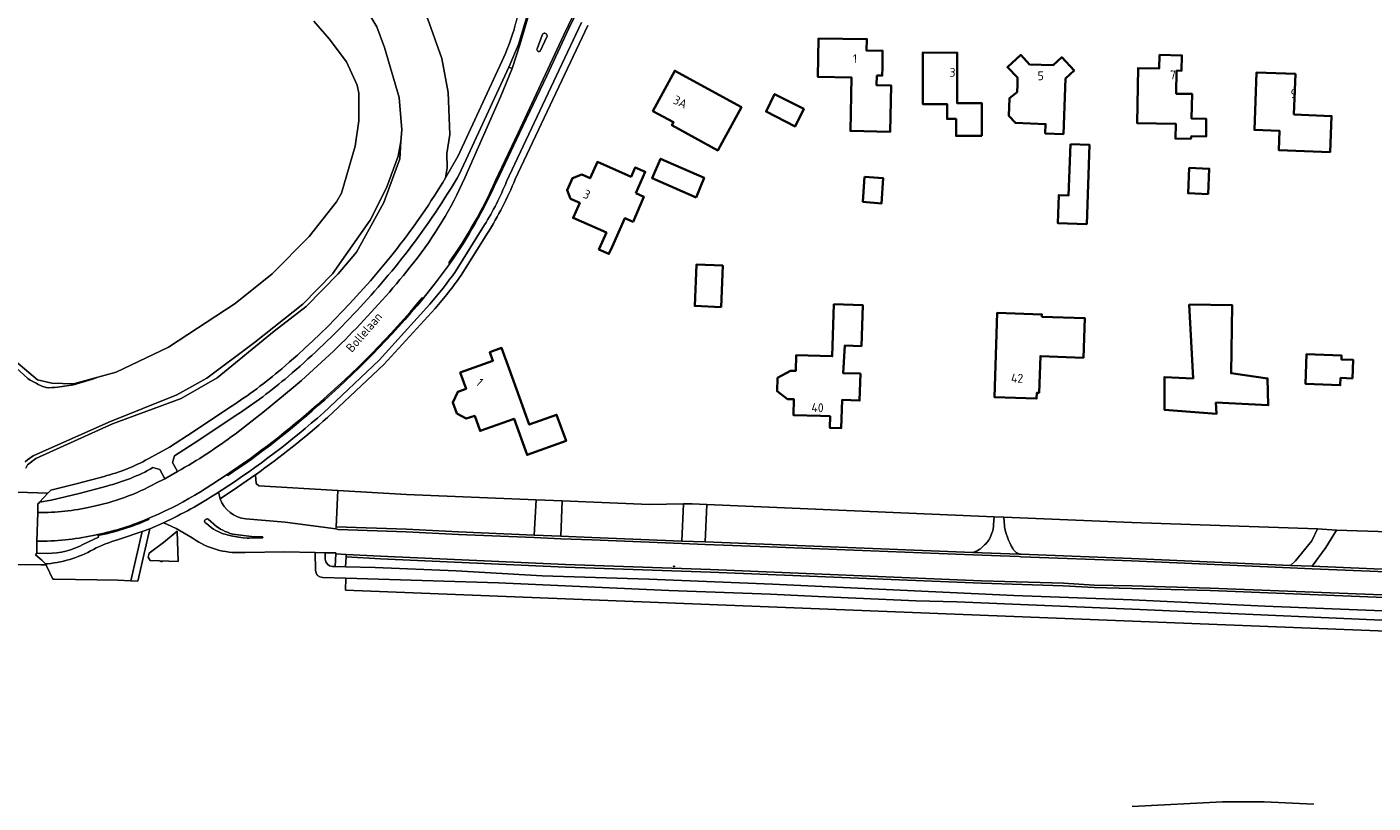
# Model space of a CAD drawing. Header units: metres. Extents: x 140853 to 145288, y 474558 to 480269.
# Tile 88 of 256: x 141276 to 141549, y 477326 to 477483. Entities that reach past the tile are written whole.
import ezdxf
from ezdxf.enums import TextEntityAlignment as Align

# ---------------------------------------------------------------- set-up
doc = ezdxf.new("R2010")
doc.units = ezdxf.units.M
doc.header["$MEASUREMENT"] = 0
for name, color, linetype, lineweight in [('B-WE-GR-BOS_GEMENGD-G', 40, 'Continuous', 13), ('B-WE-GR-BOS_LOOF-G', 40, 'Continuous', 13), ('B-WE-GR-GRAS_KRUIDENRIJK-G', 80, 'Continuous', 18), ('B-WE-GW-WATERGANG_INSTEEK-G', 90, 'Continuous', 18), ('B-WE-KL-WATER_BRANDLEIDING_PUT-S', 150, 'Continuous', 18), ('B-WE-OG-BEBOUWING-G', 7, 'Continuous', 35), ('B-WE-OG-BEBOUWING_HUISNUMMER-T18', 10, 'Continuous', 18), ('B-WE-OG-BEBOUWING_STRAATNAAM-T18', 10, 'Continuous', 18), ('B-WE-OG-TERREIN_ERF-G', 7, 'Continuous', 18), ('B-WE-OG-TERREIN_ONBEGROEID-G', 7, 'Continuous', 18), ('B-WE-OG-WATER-G', 130, 'Continuous', 18), ('B-WE-VH-VERHARDING_ASFALT-G', 252, 'Continuous', 18), ('B-WE-VH-VERHARDING_BETON-G', 252, 'Continuous', 18), ('B-WE-VH-VERHARDING_HALFVERHARDING-G', 252, 'Continuous', 18), ('B-WE-VH-VERHARDING_OPEN-G', 252, 'Continuous', 18), ('B-WE-VH-VERHARDING_SIERBESTRATING-G', 252, 'Continuous', 18), ('B-WE-VH-VERHARDING_STRAATBAKSTEEN-G', 252, 'Continuous', 18), ('B-WE-VH-VERHARDING_TEGEL-G', 252, 'Continuous', 18)]:
    doc.layers.add(name, color=color, linetype=linetype, lineweight=lineweight)
doc.styles.add('NLCS-ISO', font='txt')

# ---------------------------------------------------------------- blocks, each defined once
blk = doc.blocks.new('SIE-WEG_STRAATPOT_BRANDKRAAN-SO')
blk.add_ellipse((0, 0), major_axis=(-0.729, 0), ratio=0.685994)
at = {"style": 'NLCS-ISO'}
blk.add_text('BR', height=0.4, dxfattribs=at).set_placement((-0.3, -0.2))

msp = doc.modelspace()

# ---------------------------------------------------------------- linework, layer by layer
at = {"layer": 'B-WE-GR-BOS_GEMENGD-G', "ltscale": 0.2, "flags": 128}
msp.add_lwpolyline([(141344.404, 477487.336), (141346.738, 477483.448), (141348.297, 477479.271), (141351.27, 477469.107), (141351.754, 477462.589), (141351.592, 477460.181), (141351.357, 477456.678), (141348.117, 477447.853), (141342.569, 477437.724), (141338.869, 477433.347), (141332.394, 477426.706), (141325.874, 477421.705), (141314.326, 477412.285), (141307.025, 477408.032), (141293.057, 477402.887), (141277.482, 477395.89), (141275.812, 477394.619), (141275.429, 477393.916)], dxfattribs=at)
msp.add_lwpolyline([(141273.783, 477389.072), (141279.949, 477388.849), (141279.949, 477388.849), (141280.527, 477389.475), (141285.952, 477390.779), (141291.333, 477392.255), (141291.333, 477392.255, 0.0648174), (141300.279, 477395.809), (141300.279, 477395.809), (141304.61, 477398.181), (141309.434, 477401.269), (141316.999, 477406.359), (141316.999, 477406.359, 0.0328253), (141327.391, 477414.092), (141327.391, 477414.092, 0.0492781), (141350.803, 477438.49), (141350.803, 477438.49, 0.0312692), (141360.643, 477452.824), (141360.643, 477452.824), (141360.992, 477454.836), (141360.925, 477457.756), (141361.507, 477461.655), (141361.168, 477470.164), (141359.898, 477477.052), (141357.045, 477485.006)], format="xyb", dxfattribs=at)
at = {"layer": 'B-WE-GR-BOS_LOOF-G', "ltscale": 0.2, "flags": 128}
for points in [[(141264.649, 477422.918), (141277.805, 477411.88), (141280.727, 477411.165), (141285.147, 477411.023), (141290.091, 477412.396), (141293.812, 477413.429), (141304.402, 477418.457), (141317.982, 477427.341), (141325.469, 477433.354), (141332.982, 477440.956), (141338.527, 477447.936), (141339.522, 477449.697), (141342.291, 477459.272), (141343.03, 477464.393), (141343.028, 477470.012), (141342.714, 477471.623), (141340.553, 477476.397), (141337.003, 477481.051), (141333.905, 477484.645)], [(141500, 477325.262), (141518.379, 477326.227), (141526.796, 477326.185), (141536.873, 477325.753)]]:
    msp.add_lwpolyline(points, dxfattribs=at)
msp.add_lwpolyline([(141594.665, 477359.149), (141500.099, 477362.878), (141340.341, 477369.143), (141340.437, 477371.586), (141335.717, 477371.727), (141335.717, 477371.727, -0.4018378), (141334.261, 477373.21), (141334.261, 477373.21), (141334.222, 477376.806), (141327.884, 477376.922), (141319.969, 477376.835), (141319.969, 477376.835, -0.1606424), (141310.014, 477379.264), (141310.014, 477379.264, 0.0459454), (141303.381, 477382.865), (141303.381, 477382.865), (141300.649, 477381.642), (141300.435, 477380.74), (141298.207, 477370.965), (141296.787, 477371.037), (141294.149, 477371.17), (141281.257, 477371.408), (141280.949, 477371.416), (141279.632, 477374.094), (141279.561, 477374.284), (141278.503, 477374.297), (141273.866, 477374.356)], format="xyb", dxfattribs=at)
msp.add_lwpolyline([(141306.35, 477375.01), (141300.695, 477375.179), (141300.288, 477375.874), (141300.52, 477376.65), (141303.38, 477378.865), (141306.15, 477381.11), (141306.35, 477375.01)], close=True, dxfattribs=at)
at = {"layer": 'B-WE-GR-GRAS_KRUIDENRIJK-G', "ltscale": 0.2, "flags": 128}
for points in [[(141374.74, 477483.559), (141377.06, 477491.691), (141372.994, 477499.413), (141373.005, 477498.653), (141372.547, 477497.942), (141371.537, 477498.14), (141367.572, 477500), (141361.516, 477503.434), (141351.549, 477492.115), (141357.045, 477485.006), (141359.898, 477477.052), (141361.168, 477470.164), (141361.507, 477461.655), (141360.925, 477457.756), (141360.992, 477454.836), (141360.643, 477452.824), (141363.232, 477457.276), (141372.463, 477477.31), (141372.463, 477477.31, 0.0337714), (141374.74, 477483.559)], [(141374.191, 477475.026), (141373.519, 477475.265), (141364.869, 477456.528), (141363.251, 477453.245), (141362.98, 477452.756), (141362.98, 477452.756, -0.0312819), (141352.41, 477437.234), (141352.41, 477437.234, -0.049288), (141328.715, 477412.54), (141328.715, 477412.54, -0.032687), (141318.123, 477404.656), (141318.123, 477404.656), (141310.573, 477399.577), (141305.669, 477396.438), (141305.258, 477395.094), (141306.248, 477393.239), (141306.248, 477393.239, 0.0327458), (141317.937, 477400.854), (141317.937, 477400.854), (141323.883, 477405.499), (141329.723, 477410.276), (141329.723, 477410.276, 0.048828), (141354.176, 477435.61), (141354.176, 477435.61, 0.0620287), (141364.569, 477452.815), (141364.569, 477452.815), (141371.846, 477469.442), (141374.191, 477475.026)], [(141303.667, 477391.775), (141302.694, 477393.663), (141301.271, 477394.026), (141301.271, 477394.026, -0.0645523), (141291.87, 477390.287), (141291.87, 477390.287), (141286.271, 477388.754), (141280.625, 477387.407), (141278.265, 477387.024), (141278.071, 477386.849), (141277.931, 477386.718), (141277.929, 477384.935), (141277.929, 477384.935, 0.0603588), (141288.748, 477386.108), (141288.748, 477386.108, 0.0753086), (141301.879, 477390.853), (141301.879, 477390.853), (141303.667, 477391.775)], [(141338.76, 477389.378), (141322.765, 477390.306), (141322.232, 477390.844), (141322.065, 477392.506), (141322.05, 477392.572), (141322.022, 477392.551), (141321.965, 477392.511), (141318.452, 477390.078), (141314.881, 477387.729), (141314.881, 477387.729, 0.2845997), (141320.132, 477383.64), (141320.132, 477383.64), (141328.129, 477382.984), (141338.374, 477381.6), (141338.454, 477382), (141338.76, 477389.378)], [(141290.122, 477380.244), (141290.055, 477380.471), (141289.116, 477380.248), (141289.116, 477380.248, -0.0522021), (141277.662, 477379.084), (141277.662, 477379.084), (141277.685, 477376.684), (141279.825, 477376.633), (141279.825, 477376.633, 0.1244224), (141287.156, 477378.469), (141287.156, 477378.469), (141290.21, 477379.942), (141290.122, 477380.244)], [(141296.787, 477371.037), (141299.08, 477381.094), (141294.896, 477379.635), (141294.896, 477379.635, 0.0409223), (141289.763, 477377.757), (141289.763, 477377.757, -0.1082899), (141279.891, 477374.526), (141279.891, 477374.526), (141279.485, 477374.489), (141279.561, 477374.284), (141279.632, 477374.094), (141280.949, 477371.416), (141281.257, 477371.408), (141294.149, 477371.17), (141296.787, 477371.037)]]:
    msp.add_lwpolyline(points, format="xyb", close=True, dxfattribs=at)
for points in [[(141379.03, 477387.5), (141352.698, 477388.57), (141338.76, 477389.378), (141338.454, 477382), (141352.714, 477381.526), (141363.285, 477380.975), (141378.648, 477380.339), (141379.03, 477387.5)], [(141408.921, 477386.682), (141402.051, 477386.566), (141384.326, 477387.286), (141384.044, 477380.116), (141390.346, 477379.855), (141408.625, 477379.14), (141408.921, 477386.682)], [(141471.988, 477384.082), (141413.671, 477386.584), (141413.371, 477378.954), (141467.693, 477376.828), (141468.032, 477376.924), (141468.19, 477376.981), (141468.497, 477377.114), (141468.792, 477377.273), (141469.072, 477377.456), (141469.206, 477377.557), (141469.46, 477377.775), (141469.694, 477378.014), (141469.934, 477378.207), (141470.078, 477378.334), (141470.35, 477378.603), (141470.601, 477378.893), (141470.718, 477379.044), (141470.934, 477379.36), (141471.034, 477379.524), (141471.214, 477379.862), (141471.368, 477380.213), (141471.435, 477380.392), (141471.548, 477380.758), (141471.673, 477381.074), (141471.721, 477381.227), (141471.797, 477381.539), (141471.824, 477381.697), (141471.858, 477382.017), (141471.862, 477382.338), (141471.854, 477382.498), (141471.988, 477384.082)], [(141537.661, 477381.614), (141499.924, 477382.898), (141474.001, 477383.972), (141474.095, 477382.192), (141474.131, 477381.996), (141474.263, 477381.387), (141474.339, 477381.085), (141474.513, 477380.487), (141474.714, 477379.898), (141474.942, 477379.318), (141475.196, 477378.75), (141475.477, 477378.194), (141475.783, 477377.652), (141475.945, 477377.386), (141476.06, 477377.222), (141476.212, 477377.052), (141476.385, 477376.902), (141476.478, 477376.835), (141476.676, 477376.72), (141476.78, 477376.672), (141476.887, 477376.63), (141477.107, 477376.568), (141477.495, 477376.463), (141499.889, 477375.628), (141532.142, 477374.205), (141533.189, 477375.124), (141536.504, 477379.158), (141537.661, 477381.614)], [(141306.15, 477381.11), (141303.38, 477378.865), (141300.52, 477376.65), (141300.288, 477375.874), (141300.695, 477375.179), (141306.35, 477375.01), (141306.15, 477381.11)], [(141614.41, 477378.456), (141594.243, 477379.624), (141541.47, 477381.373), (141539.326, 477377.832), (141536.584, 477374.011), (141564.906, 477372.836), (141597.057, 477371.503), (141611.557, 477371.062), (141614.41, 477378.456)]]:
    msp.add_lwpolyline(points, close=True, dxfattribs=at)
for points in [[(141564.696, 477367.142), (141515.87, 477369.083), (141515.87, 477369.083), (141499.984, 477369.519), (141492.281, 477369.705), (141486.038, 477370.063), (141469.413, 477370.594), (141421.136, 477372.574), (141414.433, 477372.848), (141384.988, 477373.864), (141347.452, 477375.537), (141340.459, 477375.9), (141340.37, 477373.928), (141346.353, 477373.791), (141362.83, 477373.106), (141380.255, 477372.091), (141401.924, 477371.397), (141427.046, 477370.387), (141476.024, 477368.082), (141500, 477367.193), (141526.952, 477365.904), (141564.594, 477364.405)], [(141564.524, 477362.503), (141500, 477365.347), (141464.427, 477366.816), (141456.167, 477367.032), (141436.305, 477367.857), (141426.613, 477368.379), (141405.971, 477369.083), (141371.388, 477370.66), (141340.437, 477371.586), (141340.341, 477369.143), (141500.099, 477362.878), (141594.665, 477359.149)]]:
    msp.add_lwpolyline(points, dxfattribs=at)
at = {"layer": 'B-WE-GW-WATERGANG_INSTEEK-G', "ltscale": 0.2, "flags": 128}
for points in [[(141275.429, 477393.916), (141275.812, 477394.619), (141277.482, 477395.89), (141293.057, 477402.887), (141307.025, 477408.032), (141314.326, 477412.285), (141325.874, 477421.705), (141332.394, 477426.706), (141338.869, 477433.347), (141342.569, 477437.724), (141348.117, 477447.853), (141351.357, 477456.678), (141351.592, 477460.181), (141351.592, 477460.181), (141351.034, 477457.224), (141348.636, 477450.784), (141345.336, 477444.264), (141337.738, 477433.341), (141331.705, 477427.175), (141321.87, 477419.456), (141312.229, 477412.201), (141306.115, 477408.824), (141292.282, 477403.289), (141276.936, 477396.426), (141276.262, 477395.974), (141275.777, 477395.613), (141275.307, 477395.237)], [(141272.662, 477415.032), (141275.861, 477412.117), (141276.339, 477411.813), (141276.719, 477411.606), (141277.147, 477411.367), (141277.536, 477411.144), (141277.952, 477410.92), (141278.439, 477410.712), (141278.943, 477410.509), (141279.567, 477410.306), (141280.157, 477410.249), (141280.713, 477410.273), (141281.317, 477410.314), (141281.867, 477410.366), (141282.341, 477410.435), (141285.162, 477410.864), (141289.012, 477411.958), (141290.091, 477412.396), (141285.147, 477411.023), (141280.727, 477411.165), (141277.805, 477411.88), (141264.649, 477422.918)], [(141536.873, 477325.753), (141526.796, 477326.185), (141518.379, 477326.227), (141500, 477325.262)]]:
    msp.add_lwpolyline(points, dxfattribs=at)
at = {"layer": 'B-WE-OG-BEBOUWING-G', "ltscale": 0.2, "flags": 128}
for points in [[(141448.176, 477473.601), (141449.29, 477473.584), (141449.315, 477475.202), (141449.368, 477478.616), (141446.132, 477478.666), (141446.168, 477480.983), (141436.361, 477481.136), (141436.239, 477473.303), (141443.045, 477473.197), (141442.821, 477462.357), (141450.937, 477462.184), (141451.138, 477471.562), (141448.146, 477471.626), (141448.176, 477473.601)], [(141469.526, 477461.348), (141469.536, 477467.978), (141464.518, 477467.985), (141464.533, 477478.235), (141457.521, 477478.246), (141457.506, 477467.796), (141462.447, 477467.788), (141462.443, 477464.808), (141464.29, 477464.806), (141464.285, 477461.356), (141469.526, 477461.348)], [(141476.683, 477470.25), (141475.101, 477468.979), (141474.972, 477465.431), (141476.32, 477463.981), (141482.466, 477463.758), (141482.397, 477461.859), (141486.072, 477461.725), (141486.482, 477472.984), (141488.244, 477474.622), (141485.744, 477477.312), (141483.973, 477475.666), (141479.215, 477475.839), (141477.414, 477477.777), (141474.713, 477475.266), (141476.776, 477473.187), (141476.731, 477471.759), (141476.683, 477470.25)], [(141509.047, 477474.593), (141510.066, 477474.573), (141510.126, 477477.677), (141505.578, 477477.762), (141505.527, 477475.025), (141501.226, 477475.099), (141501.034, 477463.953), (141508.857, 477463.818), (141508.805, 477460.792), (141511.915, 477460.738), (141512.058, 477461.265), (141515.016, 477461.214), (141515.078, 477464.796), (141512.096, 477464.848), (141512.182, 477469.859), (141508.966, 477469.915), (141509.047, 477474.593)], [(141420.702, 477467.192), (141407.193, 477474.553), (141402.747, 477466.395), (141406.927, 477464.117), (141406.589, 477463.498), (141415.918, 477458.414), (141416.781, 477459.998), (141420.702, 477467.192)], [(141532.854, 477465.662), (141533.171, 477473.922), (141525.277, 477474.226), (141524.828, 477462.548), (141529.952, 477462.351), (141529.802, 477458.449), (141540.205, 477458.05), (141540.486, 477465.369), (141532.854, 477465.662)], [(141433.386, 477466.829), (141427.451, 477469.832), (141425.716, 477466.273), (141431.59, 477463.28), (141433.386, 477466.829)], [(141487.498, 477459.672), (141487.12, 477449.279), (141485.121, 477449.351), (141484.914, 477443.655), (141490.81, 477443.44), (141491.396, 477459.53), (141487.498, 477459.672)], [(141399.269, 477449.692), (141401.203, 477454.06), (141399.172, 477454.958), (141398.326, 477453.046), (141391.475, 477456.078), (141390.007, 477452.762), (141388.316, 477453.51), (141386.422, 477452.779), (141385.341, 477450.335), (141386.025, 477448.564), (141387.892, 477447.737), (141386.55, 477444.707), (141393.295, 477441.721), (141392.424, 477439.752), (141391.785, 477438.309), (141393.829, 477437.404), (141394.468, 477438.847), (141397.032, 477444.639), (141398.719, 477443.914), (141400.922, 477448.968), (141399.269, 477449.692)], [(141411.513, 477448.864), (141413.131, 477452.837), (141404.311, 477456.705), (141402.589, 477452.801), (141411.513, 477448.864)], [(141515.45, 477449.533), (141515.687, 477454.695), (141511.618, 477454.846), (141511.383, 477449.719), (141515.45, 477449.533)], [(141445.7, 477453.007), (141445.357, 477448), (141449.149, 477447.648), (141449.498, 477452.747), (141445.7, 477453.007)], [(141416.569, 477426.601), (141416.937, 477435.024), (141411.609, 477435.257), (141411.242, 477426.833), (141416.569, 477426.601)], [(141444.883, 477413.102), (141441.345, 477413.214), (141441.692, 477418.798), (141445.063, 477418.703), (141445.325, 477427), (141439.477, 477427.186), (141439.142, 477416.622), (141431.825, 477416.855), (141431.723, 477413.641), (141430.642, 477413.676), (141428.043, 477412.283), (141427.955, 477409.535), (141430.067, 477407.95), (141431.38, 477407.909), (141431.278, 477404.697), (141436.795, 477404.522), (141438.714, 477404.461), (141438.639, 477402.121), (141440.974, 477402.047), (141441.155, 477407.763), (141444.71, 477407.65), (141444.883, 477413.102)], [(141511.61, 477427.101), (141512.405, 477412.134), (141506.577, 477412.399), (141506.577, 477405.776), (141517.173, 477404.981), (141517.04, 477407.233), (141527.636, 477406.703), (141527.504, 477412.134), (141520.087, 477413.193), (141520.352, 477426.968), (141511.61, 477427.101)], [(141481.704, 477424.647), (141481.721, 477425.107), (141472.613, 477425.436), (141472.062, 477408.344), (141480.631, 477408.034), (141480.674, 477409.23), (141481.146, 477409.213), (141481.415, 477416.653), (141490.139, 477416.338), (141490.428, 477424.332), (141481.704, 477424.647)], [(141375.653, 477408.265), (141373.558, 477414.078), (141372.03, 477418.318), (141369.64, 477417.457), (141370.272, 477415.704), (141363.643, 477413.316), (141364.825, 477410.036), (141363.144, 477409.43), (141362.13, 477407.275), (141362.953, 477404.992), (141364.843, 477403.987), (141366.568, 477404.517), (141367.665, 477401.472), (141374.569, 477403.959), (141377.213, 477396.62), (141385.105, 477399.463), (141383.197, 477404.758), (141377.638, 477402.755), (141375.653, 477408.265)], [(141544.73, 477412.138), (141544.89, 477415.878), (141542.493, 477415.981), (141542.527, 477416.78), (141535.433, 477417.083), (141535.174, 477411.045), (141542.268, 477410.742), (141542.332, 477412.241), (141544.73, 477412.138)]]:
    msp.add_lwpolyline(points, close=True, dxfattribs=at)
at = {"layer": 'B-WE-OG-TERREIN_ERF-G', "ltscale": 0.2, "flags": 128}
msp.add_lwpolyline([(141389.549, 477483.734), (141374.802, 477452.535), (141374.802, 477452.535, -0.0392326), (141369.181, 477441.594), (141369.181, 477441.594), (141363.83, 477433.057), (141363.83, 477433.057, -0.0219608), (141358.53, 477426.296), (141358.53, 477426.296), (141348.121, 477414.952), (141336.713, 477404.213), (141336.713, 477404.213, -0.0262947), (141322.078, 477392.592), (141322.078, 477392.592), (141322.064, 477392.582), (141322.05, 477392.572), (141322.065, 477392.506), (141322.232, 477390.844), (141322.765, 477390.306), (141338.76, 477389.378), (141352.698, 477388.57), (141379.03, 477387.5), (141384.326, 477387.286), (141402.051, 477386.566), (141408.921, 477386.682), (141410.692, 477386.712), (141413.671, 477386.584), (141471.988, 477384.082), (141474.001, 477383.972), (141499.924, 477382.898), (141537.661, 477381.614), (141541.47, 477381.373), (141594.243, 477379.624)], format="xyb", dxfattribs=at)
for points in [[(141442.821, 477462.357), (141443.045, 477473.197), (141436.239, 477473.303), (141436.361, 477481.136), (141446.168, 477480.983), (141446.132, 477478.666), (141449.368, 477478.616), (141449.315, 477475.202), (141449.29, 477473.584), (141448.176, 477473.601), (141448.146, 477471.626), (141451.138, 477471.562), (141450.937, 477462.184), (141442.821, 477462.357)], [(141469.526, 477461.348), (141464.285, 477461.356), (141464.29, 477464.806), (141462.443, 477464.808), (141462.447, 477467.788), (141457.506, 477467.796), (141457.521, 477478.246), (141464.533, 477478.235), (141464.518, 477467.985), (141469.536, 477467.978), (141469.526, 477461.348)], [(141476.32, 477463.981), (141474.972, 477465.431), (141475.101, 477468.979), (141476.683, 477470.25), (141476.731, 477471.759), (141476.776, 477473.187), (141474.713, 477475.266), (141477.414, 477477.777), (141479.215, 477475.839), (141483.973, 477475.666), (141485.744, 477477.312), (141488.244, 477474.622), (141486.482, 477472.984), (141486.072, 477461.725), (141482.397, 477461.859), (141482.466, 477463.758), (141476.32, 477463.981)], [(141501.034, 477463.953), (141501.226, 477475.099), (141505.527, 477475.025), (141505.578, 477477.762), (141510.126, 477477.677), (141510.066, 477474.573), (141509.047, 477474.593), (141508.966, 477469.915), (141512.182, 477469.859), (141512.096, 477464.848), (141515.078, 477464.796), (141515.016, 477461.214), (141512.058, 477461.265), (141511.915, 477460.738), (141508.805, 477460.792), (141508.857, 477463.818), (141501.034, 477463.953)], [(141420.702, 477467.192), (141416.781, 477459.998), (141415.918, 477458.414), (141406.589, 477463.498), (141406.927, 477464.117), (141402.747, 477466.395), (141407.193, 477474.553), (141420.702, 477467.192)], [(141524.828, 477462.548), (141525.277, 477474.226), (141533.171, 477473.922), (141532.854, 477465.662), (141540.486, 477465.369), (141540.205, 477458.05), (141529.802, 477458.449), (141529.952, 477462.351), (141524.828, 477462.548)], [(141431.59, 477463.28), (141425.716, 477466.273), (141427.451, 477469.832), (141433.386, 477466.829), (141431.59, 477463.28)], [(141487.498, 477459.672), (141491.396, 477459.53), (141490.81, 477443.44), (141484.914, 477443.655), (141485.121, 477449.351), (141487.12, 477449.279), (141487.498, 477459.672)], [(141399.269, 477449.692), (141400.922, 477448.968), (141398.719, 477443.914), (141397.032, 477444.639), (141394.468, 477438.847), (141393.829, 477437.404), (141391.785, 477438.309), (141392.424, 477439.752), (141393.295, 477441.721), (141386.55, 477444.707), (141387.892, 477447.737), (141386.025, 477448.564), (141385.341, 477450.335), (141386.422, 477452.779), (141388.316, 477453.51), (141390.007, 477452.762), (141391.475, 477456.078), (141398.326, 477453.046), (141399.172, 477454.958), (141401.203, 477454.06), (141399.269, 477449.692)], [(141411.513, 477448.864), (141402.589, 477452.801), (141404.311, 477456.705), (141413.131, 477452.837), (141411.513, 477448.864)], [(141511.618, 477454.846), (141515.687, 477454.695), (141515.45, 477449.533), (141511.383, 477449.719), (141511.618, 477454.846)], [(141449.149, 477447.648), (141445.357, 477448), (141445.7, 477453.007), (141449.498, 477452.747), (141449.149, 477447.648)], [(141416.569, 477426.601), (141411.242, 477426.833), (141411.609, 477435.257), (141416.937, 477435.024), (141416.569, 477426.601)], [(141444.71, 477407.65), (141441.155, 477407.763), (141440.974, 477402.047), (141438.639, 477402.121), (141438.714, 477404.461), (141436.795, 477404.522), (141431.278, 477404.697), (141431.38, 477407.909), (141430.067, 477407.95), (141427.955, 477409.535), (141428.043, 477412.283), (141430.642, 477413.676), (141431.723, 477413.641), (141431.825, 477416.855), (141439.142, 477416.622), (141439.477, 477427.186), (141445.325, 477427), (141445.063, 477418.703), (141441.692, 477418.798), (141441.345, 477413.214), (141444.883, 477413.102), (141444.71, 477407.65)], [(141481.721, 477425.107), (141481.704, 477424.647), (141490.428, 477424.332), (141490.139, 477416.338), (141481.415, 477416.653), (141481.146, 477409.213), (141480.674, 477409.23), (141480.631, 477408.034), (141472.062, 477408.344), (141472.613, 477425.436), (141481.721, 477425.107)], [(141375.653, 477408.265), (141377.638, 477402.755), (141383.197, 477404.758), (141385.105, 477399.463), (141377.213, 477396.62), (141374.569, 477403.959), (141367.665, 477401.472), (141366.568, 477404.517), (141364.843, 477403.987), (141362.953, 477404.992), (141362.13, 477407.275), (141363.144, 477409.43), (141364.825, 477410.036), (141363.643, 477413.316), (141370.272, 477415.704), (141369.64, 477417.457), (141372.03, 477418.318), (141373.558, 477414.078), (141375.653, 477408.265)], [(141542.527, 477416.78), (141542.493, 477415.981), (141544.89, 477415.878), (141544.73, 477412.138), (141542.332, 477412.241), (141542.268, 477410.742), (141535.174, 477411.045), (141535.433, 477417.083), (141542.527, 477416.78)]]:
    msp.add_lwpolyline(points, close=True, dxfattribs=at)
at = {"layer": 'B-WE-OG-TERREIN_ONBEGROEID-G', "ltscale": 0.2, "flags": 128}
msp.add_lwpolyline([(141277.929, 477384.935), (141277.931, 477386.718), (141278.071, 477386.849), (141278.265, 477387.024), (141279.949, 477388.849), (141273.783, 477389.072), (141273.365, 477385.835), (141273.321, 477385.499), (141272.336, 477377.87), (141272.273, 477377.386), (141271.885, 477374.381), (141273.866, 477374.356), (141278.503, 477374.297), (141279.561, 477374.284), (141279.485, 477374.489), (141278.679, 477375.225), (141277.446, 477376.351), (141277.685, 477376.684), (141277.662, 477379.084), (141277.929, 477384.935)], close=True, dxfattribs=at)
msp.add_lwpolyline([(141338.366, 477376.51), (141338.385, 477376.73), (141336.223, 477376.77), (141336.237, 477375.471), (141336.237, 477375.471, 0.4041401), (141337.702, 477373.989), (141337.702, 477373.989), (141338.27, 477373.976), (141338.366, 477376.51)], format="xyb", close=True, dxfattribs=at)
at = {"layer": 'B-WE-OG-WATER-G', "ltscale": 0.2, "flags": 128}
for points in [[(141275.307, 477395.237), (141275.777, 477395.613), (141276.262, 477395.974), (141276.936, 477396.426), (141292.282, 477403.289), (141306.115, 477408.824), (141312.229, 477412.201), (141321.87, 477419.456), (141331.705, 477427.175), (141337.738, 477433.341), (141345.336, 477444.264), (141348.636, 477450.784), (141351.034, 477457.224), (141351.592, 477460.181), (141351.754, 477462.589), (141351.27, 477469.107), (141348.297, 477479.271), (141346.738, 477483.448), (141344.404, 477487.336)], [(141333.905, 477484.645), (141337.003, 477481.051), (141340.553, 477476.397), (141342.714, 477471.623), (141343.028, 477470.012), (141343.03, 477464.393), (141342.291, 477459.272), (141339.522, 477449.697), (141338.527, 477447.936), (141332.982, 477440.956), (141325.469, 477433.354), (141317.982, 477427.341), (141304.402, 477418.457), (141293.812, 477413.429), (141290.091, 477412.396), (141289.012, 477411.958), (141285.162, 477410.864), (141282.341, 477410.435), (141281.867, 477410.366), (141281.317, 477410.314), (141280.713, 477410.273), (141280.157, 477410.249), (141279.567, 477410.306), (141278.943, 477410.509), (141278.439, 477410.712), (141277.952, 477410.92), (141277.536, 477411.144), (141277.147, 477411.367), (141276.719, 477411.606), (141276.339, 477411.813), (141275.861, 477412.117), (141272.662, 477415.032)]]:
    msp.add_lwpolyline(points, dxfattribs=at)
at = {"layer": 'B-WE-VH-VERHARDING_ASFALT-G', "ltscale": 0.2, "flags": 128}
for points in [[(141379.07, 477491.095), (141375.743, 477479.797), (141374.191, 477475.026), (141371.846, 477469.442), (141364.569, 477452.815), (141364.569, 477452.815, -0.0620287), (141354.176, 477435.61), (141354.176, 477435.61, -0.048828), (141329.723, 477410.276), (141329.723, 477410.276), (141323.883, 477405.499), (141317.937, 477400.854), (141317.937, 477400.854, -0.0327458), (141306.248, 477393.239), (141306.248, 477393.239), (141303.667, 477391.775), (141301.879, 477390.853), (141301.879, 477390.853, -0.0753086), (141288.748, 477386.108), (141288.748, 477386.108, -0.0603588), (141277.929, 477384.935), (141277.929, 477384.935), (141277.662, 477379.084), (141277.662, 477379.084, 0.0522021), (141289.116, 477380.248), (141289.116, 477380.248), (141290.055, 477380.471), (141290.055, 477380.471, 0.0515556), (141300.301, 477383.715), (141300.301, 477383.715), (141300.314, 477383.684), (141302.523, 477384.672), (141303.735, 477385.233), (141304.963, 477385.828), (141306.18, 477386.444), (141307.386, 477387.082), (141308.581, 477387.74), (141309.764, 477388.42), (141310.935, 477389.12), (141312.093, 477389.841), (141313.239, 477390.582), (141316.309, 477392.627), (141316.309, 477392.627, 0.0354277), (141334.523, 477406.73), (141334.523, 477406.73, 0.0403944), (141355.931, 477428.521), (141355.931, 477428.521), (141356.123, 477428.361), (141358.845, 477431.783), (141361.458, 477435.289), (141361.541, 477435.443), (141361.336, 477435.586), (141361.336, 477435.586, 0.0475879), (141370.806, 477452.275), (141370.806, 477452.275), (141375.425, 477461.981), (141384.633, 477481.84), (141389.518, 477492.014)], [(141380.241, 477481.815, -1.0639649), (141381.208, 477481.434)], [(141379.936, 477478.686, -0.9704131), (141379.232, 477479.003)], [(141564.594, 477364.405), (141526.952, 477365.904), (141500, 477367.193), (141476.024, 477368.082), (141427.046, 477370.387), (141401.924, 477371.397), (141380.255, 477372.091), (141362.83, 477373.106), (141346.353, 477373.791), (141340.37, 477373.928), (141340.37, 477373.928), (141338.27, 477373.976), (141337.702, 477373.989), (141337.702, 477373.989, -0.4041401), (141336.237, 477375.471), (141336.237, 477375.471), (141336.223, 477376.77), (141334.222, 477376.806), (141334.261, 477373.21), (141334.261, 477373.21, 0.4018378), (141335.717, 477371.727), (141335.717, 477371.727), (141340.437, 477371.586), (141371.388, 477370.66), (141405.971, 477369.083), (141426.613, 477368.379), (141436.305, 477367.857), (141456.167, 477367.032), (141464.427, 477366.816), (141500, 477365.347), (141564.524, 477362.503)]]:
    msp.add_lwpolyline(points, format="xyb", dxfattribs=at)
for points in [[(141379.232, 477479.003), (141380.241, 477481.815)], [(141381.208, 477481.434), (141379.936, 477478.686)]]:
    msp.add_lwpolyline(points, dxfattribs=at)
at = {"layer": 'B-WE-VH-VERHARDING_BETON-G', "ltscale": 0.2, "flags": 128}
for points in [[(141389.85, 477491.839), (141385.701, 477483.135), (141381.201, 477473.559), (141375.651, 477461.874), (141371.033, 477452.17), (141371.033, 477452.17, -0.0475697), (141361.541, 477435.443), (141361.541, 477435.443), (141361.458, 477435.289), (141358.845, 477431.783), (141356.123, 477428.361), (141356.123, 477428.361, -0.0404121), (141334.688, 477406.542), (141334.688, 477406.542, -0.0354459), (141316.448, 477392.419), (141316.448, 477392.419), (141316.309, 477392.627), (141313.239, 477390.582), (141312.093, 477389.841), (141310.935, 477389.12), (141309.764, 477388.42), (141308.581, 477387.74), (141307.386, 477387.082), (141306.18, 477386.444), (141304.963, 477385.828), (141303.735, 477385.233), (141302.523, 477384.672), (141300.314, 477383.684), (141300.4, 477383.486), (141300.4, 477383.486, -0.0513566), (141290.122, 477380.244), (141290.122, 477380.244), (141290.21, 477379.942), (141287.156, 477378.469), (141287.156, 477378.469, -0.1244224), (141279.825, 477376.633), (141279.825, 477376.633), (141277.685, 477376.684), (141277.446, 477376.351), (141278.679, 477375.225), (141279.485, 477374.489), (141279.891, 477374.526), (141279.891, 477374.526, 0.1082899), (141289.763, 477377.757), (141289.763, 477377.757, -0.0409223), (141294.896, 477379.635), (141294.896, 477379.635), (141299.08, 477381.094), (141300.649, 477381.642), (141303.381, 477382.865), (141303.381, 477382.865, 0.0394978), (141314.286, 477388.878), (141314.286, 477388.878), (141314.55, 477389.042), (141315.295, 477389.52), (141315.295, 477389.52, 0.036527), (141335.85, 477405.159), (141335.85, 477405.159), (141347.207, 477415.85), (141357.499, 477427.182), (141357.499, 477427.182, 0.0220182), (141362.656, 477433.839), (141362.656, 477433.839), (141368.569, 477443.273), (141368.569, 477443.273, 0.0400269), (141373.03, 477452.085), (141373.03, 477452.085), (141388.271, 477484.338)], [(141374.74, 477483.559, -0.0337714), (141372.463, 477477.31), (141372.463, 477477.31), (141363.232, 477457.276), (141360.643, 477452.824), (141360.643, 477452.824, -0.0312692), (141350.803, 477438.49), (141350.803, 477438.49, -0.0492781), (141327.391, 477414.092), (141327.391, 477414.092, -0.0328253), (141316.999, 477406.359), (141316.999, 477406.359), (141309.434, 477401.269), (141304.61, 477398.181), (141300.279, 477395.809), (141300.279, 477395.809, -0.0648174), (141291.333, 477392.255), (141291.333, 477392.255), (141285.952, 477390.779), (141280.527, 477389.475), (141279.949, 477388.849), (141278.265, 477387.024), (141280.625, 477387.407), (141286.271, 477388.754), (141291.87, 477390.287), (141291.87, 477390.287, 0.0645523), (141301.271, 477394.026), (141301.271, 477394.026), (141302.694, 477393.663), (141303.667, 477391.775), (141306.248, 477393.239), (141305.258, 477395.094), (141305.669, 477396.438), (141310.573, 477399.577), (141318.123, 477404.656), (141318.123, 477404.656, 0.032687), (141328.715, 477412.54), (141328.715, 477412.54, 0.049288), (141352.41, 477437.234), (141352.41, 477437.234, 0.0312819), (141362.98, 477452.756), (141362.98, 477452.756), (141363.251, 477453.245), (141364.869, 477456.528), (141373.519, 477475.265), (141375.472, 477479.876), (141378.842, 477491.162)]]:
    msp.add_lwpolyline(points, format="xyb", dxfattribs=at)
msp.add_lwpolyline([(141381.208, 477481.434, 1.0639649), (141380.241, 477481.815), (141380.241, 477481.815), (141379.232, 477479.003), (141379.232, 477479.003, 0.9704131), (141379.936, 477478.686), (141379.936, 477478.686), (141381.208, 477481.434)], format="xyb", close=True, dxfattribs=at)
at = {"layer": 'B-WE-VH-VERHARDING_HALFVERHARDING-G', "ltscale": 0.2, "flags": 128}
for points in [[(141384.326, 477387.286), (141379.03, 477387.5), (141378.648, 477380.339), (141384.044, 477380.116), (141384.326, 477387.286)], [(141413.671, 477386.584), (141410.692, 477386.712), (141408.921, 477386.682), (141408.625, 477379.14), (141413.371, 477378.954), (141413.671, 477386.584)], [(141475.196, 477378.75), (141474.942, 477379.318), (141474.714, 477379.898), (141474.513, 477380.487), (141474.339, 477381.085), (141474.263, 477381.387), (141474.131, 477381.996), (141474.095, 477382.192), (141474.001, 477383.972), (141471.988, 477384.082), (141471.854, 477382.498), (141471.862, 477382.338), (141471.858, 477382.017), (141471.824, 477381.697), (141471.797, 477381.539), (141471.721, 477381.227), (141471.673, 477381.074), (141471.548, 477380.758), (141471.435, 477380.392), (141471.368, 477380.213), (141471.214, 477379.862), (141471.034, 477379.524), (141470.934, 477379.36), (141470.718, 477379.044), (141470.601, 477378.893), (141470.35, 477378.603), (141470.078, 477378.334), (141469.934, 477378.207), (141469.694, 477378.014), (141469.46, 477377.775), (141469.206, 477377.557), (141469.072, 477377.456), (141468.792, 477377.273), (141468.497, 477377.114), (141468.19, 477376.981), (141468.032, 477376.924), (141467.693, 477376.828), (141477.104, 477376.478), (141477.495, 477376.463), (141477.107, 477376.568), (141476.887, 477376.63), (141476.78, 477376.672), (141476.676, 477376.72), (141476.478, 477376.835), (141476.385, 477376.902), (141476.212, 477377.052), (141476.06, 477377.222), (141475.945, 477377.386), (141475.783, 477377.652), (141475.477, 477378.194), (141475.196, 477378.75)], [(141539.326, 477377.832), (141541.47, 477381.373), (141537.661, 477381.614), (141536.504, 477379.158), (141533.189, 477375.124), (141532.142, 477374.205), (141536.584, 477374.011), (141539.326, 477377.832)]]:
    msp.add_lwpolyline(points, close=True, dxfattribs=at)
at = {"layer": 'B-WE-VH-VERHARDING_OPEN-G', "ltscale": 0.2, "flags": 128}
for points in [[(141385.701, 477483.135), (141389.85, 477491.839), (141389.518, 477492.014), (141384.633, 477481.84), (141375.425, 477461.981), (141370.806, 477452.275), (141370.806, 477452.275, -0.0475879), (141361.336, 477435.586), (141361.336, 477435.586), (141361.541, 477435.443), (141361.541, 477435.443, 0.0475697), (141371.033, 477452.17), (141371.033, 477452.17), (141375.651, 477461.874), (141381.201, 477473.559), (141385.701, 477483.135)], [(141334.688, 477406.542, 0.0404121), (141356.123, 477428.361), (141356.123, 477428.361), (141355.931, 477428.521), (141355.931, 477428.521, -0.0403944), (141334.523, 477406.73), (141334.523, 477406.73, -0.0354277), (141316.309, 477392.627), (141316.309, 477392.627), (141316.448, 477392.419), (141316.448, 477392.419, 0.0354459), (141334.688, 477406.542)], [(141300.4, 477383.486), (141300.314, 477383.684), (141300.301, 477383.715), (141300.301, 477383.715, -0.0515556), (141290.055, 477380.471), (141290.055, 477380.471), (141290.122, 477380.244), (141290.122, 477380.244, 0.0513566), (141300.4, 477383.486)]]:
    msp.add_lwpolyline(points, format="xyb", close=True, dxfattribs=at)
msp.add_lwpolyline([(141375.743, 477479.797), (141379.07, 477491.095), (141378.842, 477491.162), (141375.472, 477479.876), (141373.519, 477475.265), (141374.191, 477475.026), (141375.743, 477479.797)], close=True, dxfattribs=at)
at = {"layer": 'B-WE-VH-VERHARDING_SIERBESTRATING-G', "ltscale": 0.2, "flags": 128}
msp.add_lwpolyline([(141564.906, 477372.836), (141536.584, 477374.011), (141532.142, 477374.205), (141499.889, 477375.628), (141477.495, 477376.463), (141477.104, 477376.478), (141467.693, 477376.828), (141413.371, 477378.954), (141413.371, 477378.954), (141408.625, 477379.14), (141390.346, 477379.855), (141384.044, 477380.116), (141378.648, 477380.339), (141363.285, 477380.975), (141352.714, 477381.526), (141338.454, 477382), (141338.374, 477381.6), (141338.861, 477381.486), (141352.693, 477381.026), (141363.261, 477380.476), (141378.627, 477379.839), (141384.023, 477379.616), (141390.32, 477379.356), (141408.605, 477378.64), (141413.351, 477378.454), (141426.3, 477377.948), (141467.686, 477376.328), (141477.092, 477375.978), (141477.488, 477375.963), (141499.871, 477375.128), (141532.12, 477373.705), (141536.563, 477373.511), (141564.888, 477372.328)], dxfattribs=at)
msp.add_lwpolyline([(141340.481, 477376.4), (141340.459, 477375.9), (141347.452, 477375.537), (141384.988, 477373.864), (141414.433, 477372.848), (141421.136, 477372.574), (141469.413, 477370.594), (141486.038, 477370.063), (141492.281, 477369.705), (141499.984, 477369.519), (141515.87, 477369.083), (141564.696, 477367.142), (141564.716, 477367.689), (141515.887, 477369.583), (141500, 477370.019), (141492.301, 477370.205), (141486.06, 477370.563), (141469.429, 477371.094), (141414.452, 477373.348), (141385.009, 477374.364), (141347.476, 477376.036), (141340.481, 477376.4)], close=True, dxfattribs=at)
at = {"layer": 'B-WE-VH-VERHARDING_STRAATBAKSTEEN-G', "ltscale": 0.2, "flags": 128}
msp.add_lwpolyline([(141564.888, 477372.328), (141536.563, 477373.511), (141532.12, 477373.705), (141499.871, 477375.128), (141477.488, 477375.963), (141477.092, 477375.978), (141467.686, 477376.328), (141426.3, 477377.948), (141413.351, 477378.454), (141413.351, 477378.454), (141408.605, 477378.64), (141390.32, 477379.356), (141384.023, 477379.616), (141378.627, 477379.839), (141363.261, 477380.476), (141352.693, 477381.026), (141338.861, 477381.486), (141338.374, 477381.6), (141328.129, 477382.984), (141320.132, 477383.64), (141320.132, 477383.64, -0.2845997), (141314.881, 477387.729), (141314.881, 477387.729), (141314.55, 477389.042), (141314.286, 477388.878), (141314.286, 477388.878, -0.0394978), (141303.381, 477382.865), (141303.381, 477382.865, -0.0459454), (141310.014, 477379.264), (141310.014, 477379.264, 0.1606424), (141319.969, 477376.835), (141319.969, 477376.835), (141327.884, 477376.922), (141334.222, 477376.806), (141336.223, 477376.77), (141338.385, 477376.73), (141338.366, 477376.51), (141340.481, 477376.4), (141347.476, 477376.036), (141385.009, 477374.364), (141414.452, 477373.348), (141469.429, 477371.094), (141486.06, 477370.563), (141492.301, 477370.205), (141500, 477370.019), (141515.887, 477369.583), (141564.716, 477367.689)], format="xyb", dxfattribs=at)
for points in [[(141311.76, 477383.174), (141311.782, 477383), (141311.864, 477382.845), (141311.996, 477382.731), (141312.112, 477382.682), (141313.094, 477381.864), (141313.553, 477381.566), (141314.026, 477381.292), (141314.513, 477381.044), (141315.013, 477380.822), (141315.524, 477380.626), (141315.907, 477380.499), (141316.305, 477380.394), (141317.107, 477380.204), (141317.511, 477380.12), (141317.915, 477380.042), (141318.729, 477379.909), (141319.546, 477379.804), (141320.367, 477379.728), (141320.829, 477379.698), (141323.589, 477379.773), (141323.508, 477379.973), (141321.838, 477380), (141317.477, 477380.542), (141316.955, 477380.695), (141316.697, 477380.781), (141316.189, 477380.975), (141315.939, 477381.082), (141315.448, 477381.315), (141314.97, 477381.574), (141314.506, 477381.858), (141314.183, 477382.076), (141312.448, 477383.575), (141312.337, 477383.613), (141312.22, 477383.623), (141312.105, 477383.604), (141311.948, 477383.525), (141311.864, 477383.444), (141311.803, 477383.344), (141311.76, 477383.174)], [(141311.76, 477383.174), (141311.803, 477383.344), (141311.864, 477383.444), (141311.948, 477383.525), (141312.105, 477383.604), (141312.22, 477383.623), (141312.337, 477383.613), (141312.448, 477383.575), (141314.183, 477382.076), (141314.506, 477381.858), (141314.97, 477381.574), (141315.448, 477381.315), (141315.939, 477381.082), (141316.189, 477380.975), (141316.697, 477380.781), (141316.955, 477380.695), (141317.477, 477380.542), (141321.838, 477380), (141323.508, 477379.973), (141323.589, 477379.773), (141320.829, 477379.698), (141320.367, 477379.728), (141319.546, 477379.804), (141318.729, 477379.909), (141317.915, 477380.042), (141317.511, 477380.12), (141317.107, 477380.204), (141316.305, 477380.394), (141315.907, 477380.499), (141315.524, 477380.626), (141315.013, 477380.822), (141314.513, 477381.044), (141314.026, 477381.292), (141313.553, 477381.566), (141313.094, 477381.864), (141312.112, 477382.682), (141311.996, 477382.731), (141311.864, 477382.845), (141311.782, 477383), (141311.76, 477383.174)], [(141300.649, 477381.642), (141299.08, 477381.094), (141296.787, 477371.037), (141298.207, 477370.965), (141300.435, 477380.74), (141300.649, 477381.642)]]:
    msp.add_lwpolyline(points, close=True, dxfattribs=at)
at = {"layer": 'B-WE-VH-VERHARDING_TEGEL-G', "ltscale": 0.2, "flags": 128}
msp.add_lwpolyline([(141388.271, 477484.338), (141373.03, 477452.085), (141373.03, 477452.085, -0.0400269), (141368.569, 477443.273), (141368.569, 477443.273), (141362.656, 477433.839), (141362.656, 477433.839, -0.0220182), (141357.499, 477427.182), (141357.499, 477427.182), (141347.207, 477415.85), (141335.85, 477405.159), (141335.85, 477405.159, -0.036527), (141315.295, 477389.52), (141315.295, 477389.52), (141314.55, 477389.042), (141314.881, 477387.729), (141318.452, 477390.078), (141321.965, 477392.511), (141322.022, 477392.551), (141322.05, 477392.572), (141322.064, 477392.582), (141322.078, 477392.592), (141322.078, 477392.592, 0.0262947), (141336.713, 477404.213), (141336.713, 477404.213), (141348.121, 477414.952), (141358.53, 477426.296), (141358.53, 477426.296, 0.0219608), (141363.83, 477433.057), (141363.83, 477433.057), (141369.181, 477441.594), (141369.181, 477441.594, 0.0392326), (141374.802, 477452.535), (141374.802, 477452.535), (141389.549, 477483.734)], format="xyb", dxfattribs=at)
msp.add_lwpolyline([(141340.459, 477375.9), (141340.481, 477376.4), (141338.366, 477376.51), (141338.27, 477373.976), (141340.37, 477373.928), (141340.459, 477375.9)], close=True, dxfattribs=at)

# ---------------------------------------------------------------- block references
at = {"layer": 'B-WE-KL-WATER_BRANDLEIDING_PUT-S', "xscale": 0.2, "yscale": 0.2, "zscale": 0.2}
for p in [(141303, 477375), (141407, 477374)]:
    msp.add_blockref('SIE-WEG_STRAATPOT_BRANDKRAAN-SO', p, dxfattribs=at)

# ---------------------------------------------------------------- texts
at = {"layer": 'B-WE-OG-BEBOUWING_HUISNUMMER-T18', "style": 'NLCS-ISO'}
for s, rotation, p in [('1', 358.2, (141443.754, 477477.02)), ('3', 357.9, (141463.57, 477474.237)), ('7', 358.2, (141508.277, 477473.715)), ('9', 358.2, (141532.811, 477469.933)), ('3A', 334.7, (141408.304, 477468.233)), ('3', 334.7, (141389.329, 477449.463)), ('42', 357.9, (141476.682, 477412.179)), ('1', 317.5, (141367.606, 477411.398)), ('40', 357.8, (141436.169, 477406.201))]:
    msp.add_text(s, height=1.8, rotation=rotation, dxfattribs=at).set_placement(p, align=Align.MIDDLE_CENTER)
msp.add_text('5', height=1.8, dxfattribs=at).set_placement((141481.456, 477473.545), align=Align.MIDDLE_CENTER)
at = {"layer": 'B-WE-OG-BEBOUWING_STRAATNAAM-T18', "style": 'NLCS-ISO'}
msp.add_text('Bollelaan', height=1.8, rotation=49.1, dxfattribs=at).set_placement((141344.11, 477421.512), align=Align.MIDDLE_CENTER)

doc.saveas('drawing.dxf')
